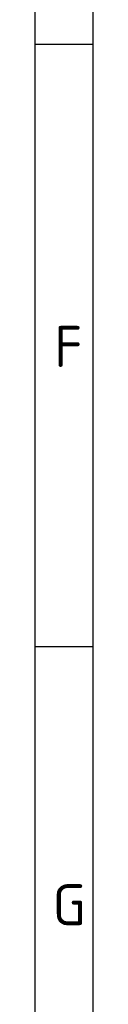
# Model space of a CAD drawing. Header units: millimetres. Extents: x 7 to 819, y 15 to 587.
# Tile 12 of 45: x 6.71 to 10.98, y 296.54 to 368.49. Entities that reach past the tile are written whole.
import ezdxf

# ---------------------------------------------------------------- set-up
doc = ezdxf.new("R2010")
doc.units = ezdxf.units.MM
doc.layers.add('Default', color=7, linetype='Continuous')

msp = doc.modelspace()

# ---------------------------------------------------------------- linework, layer by layer
at = {"layer": 'Default', "color": 7, "linetype": 'Continuous'}
for p, q in [((6.708, 586.67), (6.708, 14.67)), ((10.978, 322.67), (10.978, 581.809)), ((10.978, 366.67), (6.708, 366.67)), ((10.978, 322.67), (6.708, 322.67)), ((10.978, 278.67), (10.978, 322.67))]:
    msp.add_line(p, q, dxfattribs=at)

# ---------------------------------------------------------------- texts
at = {"layer": 'Default', "char_height": 3, "attachment_point": 1}
for s, insert, width in [('{\\fSolid Edge ISO|b1||i0||c0|p34;\\C7;\\H3.;\\W1.;F}', (8.135, 346.112), 1.70456), ('{\\fSolid Edge ISO|b1||i0||c0|p34;\\C7;\\H3.;\\W1.;G}', (8.012, 305.312), 1.77274)]:
    msp.add_mtext(s, dxfattribs=dict(at, insert=insert, width=width))

doc.saveas('drawing.dxf')
